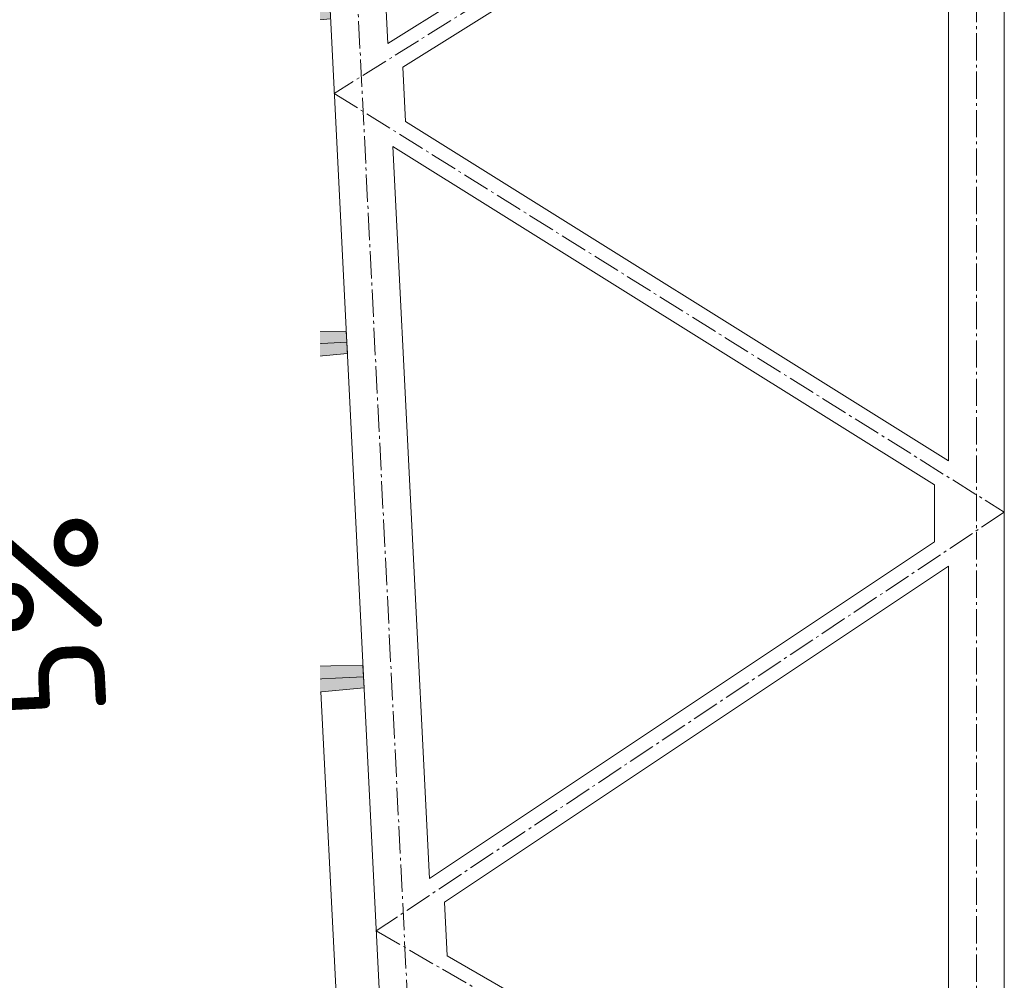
# Model space of a CAD drawing. Header units: millimetres. Extents: x -15830 to 4680139, y -28864 to 2281735.
# Tile 95 of 256: x 118347 to 121874, y 142406 to 145847. Entities that reach past the tile are written whole.
import ezdxf
from ezdxf import colors
from ezdxf.entities.mleader import LeaderData, LeaderLine
from ezdxf.enums import TextEntityAlignment as Align
from ezdxf.math import Vec2, Vec3

# ---------------------------------------------------------------- set-up
doc = ezdxf.new("R2010")
doc.units = ezdxf.units.MM
for name, pattern in [('AM_DIN_G_W050', [13.75, 9.75, -1.5, 1, -1.5]), ('CARKOVANA', [5, 3, -2]), ('DASHDOT', [25.4, 12.7, -6.35, 0, -6.35])]:
    doc.linetypes.add(name, pattern=pattern)
doc.layers.add('_____detaily', color=1, linetype='Continuous')
for name, color, linetype, lineweight in [('A99_N_kce-pohl', 1, 'Continuous', 9), ('A99_N_kce-rez-sil', 6, 'Continuous', 18), ('A99_N_kce-rez-ten', 4, 'Continuous', 9), ('A99_N_kce-rez-ten @ 200', 4, 'Continuous', 9), ('A99_N_koty-200-vysk', 6, 'Continuous', 9), ('A99_N_sraf', 252, 'Continuous', 0), ('A99_N_txt-popis-50', 240, 'Continuous', 9), ('A99_N_txt-popis-50 @ 200', 240, 'Continuous', 9), ('A99_N_txt-popis-50 @ 50', 240, 'Continuous', 9), ('A99_N_znaceni 200', 5, 'Continuous', 5), ('A99_S_kce-pohl', 7, 'Continuous', 5), ('A99_S_kce-rez-sil', 7, 'Continuous', 15), ('A99_S_kce-rez-ten', 7, 'Continuous', 9), ('A99_S_sraf', 252, 'Continuous', 9)]:
    doc.layers.add(name, color=color, linetype=linetype, lineweight=lineweight)
doc.styles.add('A99_popis', font='isocpeur.ttf')
doc.styles.add('ad_popis 100', font='isocpeur.ttf', dxfattribs={"height": 200})
doc.linetypes.add('IZOLACE', pattern='A,0.00254,-2.54,[134,ltypeshp.shx,S=2.54,R=0,X=-2.54,Y=0],-5.08,[134,ltypeshp.shx,S=2.54,R=180,X=2.54,Y=0],-2.54', length=10.16254)

# ---------------------------------------------------------------- blocks, each defined once
blk = doc.blocks.new('*U50')
at = {"color": 0}
blk.add_line((-0.005, -4.445), (-0.005, -22.145), dxfattribs=at)
at = {"color": 0, "linetype": 'ByBlock', "style": 'A99_popis', "width": 0.953108}
blk.add_attdef('SKLADBA', text='', height=3, rotation=0.0103, dxfattribs=at).set_placement((-2.863, -1.506), (2.855, -1.505), align=Align.FIT)
blk = doc.blocks.new('Befestiger_gross')
at = {"layer": '_____detaily', "linetype": 'Continuous', "lineweight": -2}
for p, q in [((0.5, 0.5), (0, 0)), ((0.5, 0.5), (0, 0)), ((0.5, -0.5), (0, 0)), ((0.5, -0.5), (0, 0)), ((2.1, 0.5), (0.5, 0.5)), ((2.1, 0.5), (0.5, 0.5)), ((0.6, 0.5), (0.6, 0.5)), ((0.6, 0.5), (0.6, 0.5)), ((0.6, 0.5), (0.6, 0.5)), ((0.6, 0.5), (0.6, 0.5)), ((1.7, -1), (2.3, 1)), ((2.3, 1), (2.1, 0.5)), ((2.3, 1), (2.5, 0.5)), ((2.3, 1), (2.5, 0.5)), ((3.3, 0.5), (2.5, 0.5)), ((3.3, 0.5), (2.5, 0.5)), ((2.9, -1), (3.5, 1)), ((3.5, 1), (3.3, 0.5)), ((3.5, 1), (3.7, 0.5)), ((3.5, 1), (3.7, 0.5)), ((4.5, 0.5), (3.7, 0.5)), ((4.5, 0.5), (3.7, 0.5)), ((4, -1), (4.7, 1)), ((4.5, 0.5), (4.7, 1)), ((4.7, 1), (4.8, 0.5)), ((4.7, 1), (4.8, 0.5)), ((5.7, 0.5), (4.8, 0.5)), ((5.7, 0.5), (4.8, 0.5)), ((5.2, -1), (5.9, 1)), ((5.7, 0.5), (5.9, 1)), ((5.9, 1), (6, 0.5)), ((5.9, 1), (6, 0.5)), ((6.9, 0.5), (6, 0.5)), ((6, 0.5), (6, 0.5)), ((6.9, 0.5), (6, 0.5)), ((6, 0.5), (6, 0.5)), ((6.4, -1), (7, 1)), ((6.9, 0.5), (7, 1)), ((7, 1), (7.2, 0.5)), ((7, 1), (7.2, 0.5)), ((8.1, 0.5), (7.2, 0.5)), ((8.1, 0.5), (7.2, 0.5)), ((7.6, -1), (8.2, 1)), ((8.1, 0.5), (8.2, 1)), ((8.2, 1), (8.4, 0.5)), ((8.2, 1), (8.4, 0.5)), ((9.3, 0.5), (8.4, 0.5)), ((9.3, 0.5), (8.4, 0.5)), ((8.8, -1), (9.4, 1)), ((9.3, 0.5), (9.4, 1)), ((9.4, 1), (9.6, 0.5)), ((9.4, 1), (9.6, 0.5)), ((10.5, 0.5), (9.6, 0.5)), ((10.5, 0.5), (9.6, 0.5)), ((10, -1), (10.6, 1)), ((10.6, 1), (10.5, 0.5)), ((10.6, 1), (10.8, 0.5)), ((10.6, 1), (10.8, 0.5)), ((11.6, 0.5), (10.8, 0.5)), ((11.6, 0.5), (10.8, 0.5)), ((11.2, -1), (11.8, 1)), ((11.8, 1), (11.6, 0.5)), ((11.8, 1), (12, 0.5)), ((11.8, 1), (12, 0.5)), ((12.8, 0.5), (12, 0.5)), ((12.8, 0.5), (12, 0.5)), ((12.4, -1), (13, 1)), ((13, 1), (12.8, 0.5)), ((13, 1), (13.1, 0.5)), ((13, 1), (13.1, 0.5)), ((14, 0.5), (13.1, 0.5)), ((14, 0.5), (13.1, 0.5)), ((13.5, -1), (14.2, 1)), ((14.2, 1), (14, 0.5)), ((14.2, 1), (14.3, 0.5)), ((14.2, 1), (14.3, 0.5)), ((15.2, 0.5), (14.3, 0.5)), ((14.3, 0.5), (14.3, 0.5)), ((15.2, 0.5), (14.3, 0.5)), ((14.3, 0.5), (14.3, 0.5)), ((14.7, -1), (15.4, 1)), ((15.4, 1), (15.2, 0.5)), ((15.4, 1), (15.5, 0.5)), ((15.4, 1), (15.5, 0.5)), ((16.4, 0.5), (15.5, 0.5)), ((16.4, 0.5), (15.5, 0.5)), ((15.9, -1), (16.5, 1)), ((16.5, 1), (16.4, 0.5)), ((16.5, 1), (16.7, 0.5)), ((16.5, 1), (16.7, 0.5)), ((17.6, 0.5), (16.7, 0.5)), ((17.6, 0.5), (16.7, 0.5)), ((17.1, -1), (17.7, 1)), ((17.7, 1), (17.6, 0.5)), ((17.7, 1), (17.9, 0.5)), ((17.7, 1), (17.9, 0.5)), ((18.8, 0.5), (17.9, 0.5)), ((18.8, 0.5), (17.9, 0.5)), ((18.3, -1), (18.9, 1)), ((18.9, 1), (18.8, 0.5)), ((18.9, 1), (19.1, 0.5)), ((18.9, 1), (19.1, 0.5)), ((19.9, 0.5), (19.1, 0.5)), ((19.9, 0.5), (19.1, 0.5)), ((19.5, -1), (20.1, 1.1)), ((20.1, 1.1), (19.9, 0.5)), ((20.1, 1.1), (20.3, 0.5)), ((20.1, 1.1), (20.3, 0.5)), ((21.1, 0.5), (20.3, 0.5)), ((20.3, 0.5), (20.3, 0.5)), ((21.1, 0.5), (20.3, 0.5)), ((20.3, 0.5), (20.3, 0.5)), ((20.7, -1), (21.3, 1.1)), ((21.3, 1.1), (21.1, 0.5)), ((21.3, 1.1), (21.5, 0.5)), ((21.3, 1.1), (21.5, 0.5)), ((22.3, 0.5), (21.5, 0.5)), ((22.3, 0.5), (21.5, 0.5)), ((21.8, -1), (22.5, 1.1)), ((22.5, 1.1), (22.3, 0.5)), ((22.5, 1.1), (22.6, 0.5)), ((22.5, 1.1), (22.6, 0.5)), ((23.5, 0.5), (22.6, 0.5)), ((23.5, 0.5), (22.6, 0.5)), ((23, -1), (23.7, 1.1)), ((23.7, 1.1), (23.5, 0.5)), ((23.7, 1.1), (23.8, 0.5)), ((23.7, 1.1), (23.8, 0.5)), ((24.7, 0.5), (23.8, 0.5)), ((24.7, 0.5), (23.8, 0.5)), ((24.2, -1), (24.9, 1.1)), ((24.9, 1.1), (24.7, 0.5)), ((24.9, 1.1), (25, 0.5)), ((24.9, 1.1), (25, 0.5)), ((25.9, 0.5), (25, 0.5)), ((25.9, 0.5), (25, 0.5)), ((25.4, -1), (26, 1.1)), ((26, 1.1), (25.9, 0.5)), ((26, 1.1), (26.2, 0.5)), ((26, 1.1), (26.2, 0.5)), ((27, 0.5), (26.2, 0.5)), ((27, 0.5), (26.2, 0.5)), ((26.5, -1), (27.2, 1)), ((27.2, 1), (27, 0.5)), ((27.2, 1), (27.3, 0.5)), ((27.2, 1), (27.3, 0.5)), ((28.2, 0.5), (27.3, 0.5)), ((28.2, 0.5), (27.3, 0.5)), ((27.7, -1), (28.4, 1)), ((28.4, 1), (28.2, 0.5)), ((28.4, 1), (28.5, 0.5)), ((28.4, 1), (28.5, 0.5)), ((29.4, 0.5), (28.5, 0.5)), ((28.5, 0.5), (28.5, 0.5)), ((29.4, 0.5), (28.5, 0.5)), ((28.5, 0.5), (28.5, 0.5)), ((28.9, -1), (29.6, 1)), ((29.6, 1), (29.4, 0.5)), ((29.6, 1), (29.7, 0.5)), ((29.6, 1), (29.7, 0.5)), ((30.6, 0.5), (29.7, 0.5)), ((30.6, 0.5), (29.7, 0.5)), ((30.1, -1), (30.7, 1)), ((30.7, 1), (30.6, 0.5)), ((30.7, 1), (30.9, 0.5)), ((30.7, 1), (30.9, 0.5)), ((31.8, 0.5), (30.9, 0.5)), ((31.8, 0.5), (30.9, 0.5)), ((31.3, -1), (31.9, 1)), ((31.9, 1), (31.8, 0.5)), ((31.9, 1), (32.1, 0.5)), ((31.9, 1), (32.1, 0.5)), ((33, 0.5), (32.1, 0.5)), ((33, 0.5), (32.1, 0.5)), ((32.5, -1), (33.1, 1)), ((33.1, 1), (33, 0.5)), ((33.1, 1), (33.3, 0.5)), ((33.1, 1), (33.3, 0.5)), ((34.1, 0.5), (33.3, 0.5)), ((34.1, 0.5), (33.3, 0.5)), ((33.7, -1), (34.3, 1)), ((34.3, 1), (34.1, 0.5)), ((34.3, 1), (34.5, 0.5)), ((34.3, 1), (34.5, 0.5)), ((36.5, 0.5), (34.5, 0.5)), ((36.5, 0.5), (34.5, 0.5)), ((36.5, 0.5), (37.3, 1.4)), ((36.5, 0.5), (37.3, 1.4)), ((37.3, -1.4), (37.3, 1.4)), ((37.3, -1.4), (37.3, 1.4)), ((1.5, -0.5), (0.5, -0.5)), ((1.5, -0.5), (0.5, -0.5)), ((1.5, -0.5), (1.7, -1)), ((1.5, -0.5), (1.7, -1)), ((1.7, -1), (1.8, -0.5)), ((2.7, -0.5), (1.8, -0.5)), ((2.7, -0.5), (1.8, -0.5)), ((2.7, -0.5), (2.9, -1)), ((2.7, -0.5), (2.9, -1)), ((2.9, -1), (3, -0.5)), ((3.9, -0.5), (3, -0.5)), ((3.9, -0.5), (3, -0.5)), ((3.9, -0.5), (4, -1)), ((3.9, -0.5), (4, -1)), ((4.2, -0.5), (4, -1)), ((5.1, -0.5), (4.2, -0.5)), ((5.1, -0.5), (4.2, -0.5)), ((5.1, -0.5), (5.2, -1)), ((5.1, -0.5), (5.2, -1)), ((5.4, -0.5), (5.2, -1)), ((6.3, -0.5), (5.4, -0.5)), ((6.3, -0.5), (5.4, -0.5)), ((6.3, -0.5), (6.4, -1)), ((6.3, -0.5), (6.4, -1)), ((6.6, -0.5), (6.4, -1)), ((7.4, -0.5), (6.6, -0.5)), ((7.4, -0.5), (6.6, -0.5)), ((7.4, -0.5), (7.6, -1)), ((7.4, -0.5), (7.6, -1)), ((7.8, -0.5), (7.6, -1)), ((8.6, -0.5), (7.8, -0.5)), ((8.6, -0.5), (7.8, -0.5)), ((8.6, -0.5), (8.8, -1)), ((8.6, -0.5), (8.8, -1)), ((8.9, -0.5), (8.8, -1)), ((9.8, -0.5), (8.9, -0.5)), ((9.8, -0.5), (8.9, -0.5)), ((9.8, -0.5), (10, -1)), ((9.8, -0.5), (10, -1)), ((10.1, -0.5), (10, -1)), ((11, -0.5), (10.1, -0.5)), ((11, -0.5), (10.1, -0.5)), ((11, -0.5), (11.2, -1)), ((11, -0.5), (11.2, -1)), ((11.3, -0.5), (11.2, -1)), ((12.2, -0.5), (11.3, -0.5)), ((12.2, -0.5), (11.3, -0.5)), ((12.2, -0.5), (12.3, -1)), ((12.2, -0.5), (12.3, -1)), ((12.5, -0.5), (12.3, -1)), ((13.4, -0.5), (12.5, -0.5)), ((13.4, -0.5), (12.5, -0.5)), ((13.4, -0.5), (13.5, -1)), ((13.4, -0.5), (13.5, -1)), ((13.7, -0.5), (13.5, -1)), ((14.6, -0.5), (13.7, -0.5)), ((14.6, -0.5), (13.7, -0.5)), ((14.6, -0.5), (14.7, -1)), ((14.6, -0.5), (14.7, -1)), ((14.9, -0.5), (14.7, -1)), ((15.7, -0.5), (14.9, -0.5)), ((15.7, -0.5), (14.9, -0.5)), ((15.7, -0.5), (15.9, -1)), ((15.7, -0.5), (15.9, -1)), ((16.1, -0.5), (15.9, -1)), ((16.9, -0.5), (16.1, -0.5)), ((16.9, -0.5), (16.1, -0.5)), ((16.9, -0.5), (17.1, -1)), ((16.9, -0.5), (17.1, -1)), ((17.2, -0.5), (17.1, -1)), ((18.1, -0.5), (17.2, -0.5)), ((18.1, -0.5), (17.2, -0.5)), ((18.1, -0.5), (18.3, -1)), ((18.1, -0.5), (18.3, -1)), ((18.4, -0.5), (18.3, -1)), ((19.3, -0.5), (18.4, -0.5)), ((19.3, -0.5), (18.4, -0.5)), ((19.3, -0.5), (19.5, -1)), ((19.3, -0.5), (19.5, -1)), ((19.6, -0.5), (19.5, -1)), ((20.5, -0.5), (19.6, -0.5)), ((20.5, -0.5), (19.6, -0.5)), ((20.5, -0.5), (20.7, -1)), ((20.5, -0.5), (20.7, -1)), ((20.8, -0.5), (20.7, -1)), ((21.7, -0.5), (20.8, -0.5)), ((21.7, -0.5), (20.8, -0.5)), ((21.7, -0.5), (21.8, -1)), ((21.7, -0.5), (21.8, -1)), ((22, -0.5), (21.8, -1)), ((22.9, -0.5), (22, -0.5)), ((22.9, -0.5), (22, -0.5)), ((22.9, -0.5), (23, -1)), ((22.9, -0.5), (23, -1)), ((23.2, -0.5), (23, -1)), ((24.1, -0.5), (23.2, -0.5)), ((24.1, -0.5), (23.2, -0.5)), ((24.1, -0.5), (24.2, -1)), ((24.1, -0.5), (24.2, -1)), ((24.4, -0.5), (24.2, -1)), ((25.3, -0.5), (24.4, -0.5)), ((25.3, -0.5), (24.4, -0.5)), ((25.3, -0.5), (25.4, -1)), ((25.3, -0.5), (25.4, -1)), ((25.6, -0.5), (25.4, -1)), ((26.4, -0.5), (25.6, -0.5)), ((26.4, -0.5), (25.6, -0.5)), ((26.4, -0.5), (26.5, -1)), ((26.4, -0.5), (26.5, -1)), ((26.7, -0.5), (26.5, -1)), ((27.6, -0.5), (26.7, -0.5)), ((27.6, -0.5), (26.7, -0.5)), ((27.6, -0.5), (27.7, -1)), ((27.6, -0.5), (27.7, -1)), ((27.9, -0.5), (27.7, -1)), ((28.8, -0.5), (27.9, -0.5)), ((28.8, -0.5), (27.9, -0.5)), ((28.8, -0.5), (28.9, -1)), ((28.8, -0.5), (28.9, -1)), ((29.1, -0.5), (28.9, -1)), ((30, -0.5), (29.1, -0.5)), ((30, -0.5), (29.1, -0.5)), ((30, -0.5), (30.1, -1)), ((30, -0.5), (30.1, -1)), ((30.3, -0.5), (30.1, -1)), ((31.1, -0.5), (30.3, -0.5)), ((31.1, -0.5), (30.3, -0.5)), ((31.1, -0.5), (31.3, -1)), ((31.1, -0.5), (31.3, -1)), ((31.5, -0.5), (31.3, -1)), ((32.3, -0.5), (31.5, -0.5)), ((32.3, -0.5), (31.5, -0.5)), ((32.3, -0.5), (32.5, -1)), ((32.3, -0.5), (32.5, -1)), ((32.6, -0.5), (32.5, -1)), ((33.5, -0.5), (32.6, -0.5)), ((33.5, -0.5), (32.6, -0.5)), ((33.5, -0.5), (33.7, -1)), ((33.5, -0.5), (33.7, -1)), ((33.8, -0.5), (33.7, -1)), ((36.5, -0.5), (33.8, -0.5)), ((36.5, -0.5), (33.8, -0.5)), ((36.5, -0.5), (37.3, -1.4)), ((36.5, -0.5), (37.3, -1.4))]:
    blk.add_line(p, q, dxfattribs=at)
blk = doc.blocks.new('*U926')
at = {"layer": 'A99_N_txt-popis-50 @ 50', "lineweight": 9}
ml = blk.add_multileader_mtext('Standard', dxfattribs=at)
ml.set_content('\\A1;{\\C256;odvodňovací systém \\Pbude součásti \\Pdodávky opláštění}', color=1, style='A99_popis')
ml.set_leader_properties(color=256, linetype='ByLayer', lineweight=-1)
ml.build(insert=Vec2(0, 0))
ml.multileader.update_dxf_attribs({"dogleg_length": 1, "arrow_head_size": 75, "scale": 50})
ctx = ml.context
ctx.base_point, ctx.scale, ctx.char_height, ctx.arrow_head_size, ctx.landing_gap_size, ctx.plane_origin, ctx.plane_x_axis, ctx.plane_y_axis = Vec3(118618.1, 91672), 50, 100, 75, 62.5, Vec3(122104.1, 85760.8), Vec3(0, 1), Vec3(-1, 0)
notes = []
notes.append((ctx, [(1, (1, 1, 0), (118618.1, 93153.3), (0, -1), 146.2, [(0, [(119864.3, 93153.3)], 0, [])])]))
ctx.mtext.insert, ctx.mtext.text_direction, ctx.mtext.rotation, ctx.mtext.width, ctx.mtext.defined_height, ctx.mtext.flow_direction = Vec3(118553.1, 91734.5), Vec3(0, 1), 1.570796, 1255, 15.9, 5
ctx.mtext.has_bg_fill, ctx.mtext.bg_color, ctx.mtext.bg_scale_factor, ctx.mtext.bg_transparency, ctx.mtext.use_window_bg_color = 1, -1073741824, 1, 0, 1
for ctx, leaders in notes:
    for number, flags, end, landing, length, lines in leaders:
        leader = LeaderData()
        leader.index, (leader.has_last_leader_line, leader.has_dogleg_vector, leader.attachment_direction) = number, flags
        leader.last_leader_point, leader.dogleg_vector, leader.dogleg_length = Vec3(end), Vec3(landing), length
        for number, points, colour, breaks in lines:
            line = LeaderLine()
            line.index, line.vertices, line.color, line.breaks = number, Vec3.list(points), colors.encode_raw_color(colour), breaks
            leader.lines.append(line)
        ctx.leaders.append(leader)
at = {"layer": 'A99_N_txt-popis-50 @ 200', "lineweight": 9}
ml = blk.add_multileader_mtext('Standard', dxfattribs=at)
ml.set_content('\\A1;{\\C256;odvodňovací systém \\Pbude součásti \\Pdodávky opláštění}', color=1, style='A99_popis')
ml.set_leader_properties(color=256, linetype='ByLayer', lineweight=-1)
ml.build(insert=Vec2(0, 0))
ml.multileader.update_dxf_attribs({"dogleg_length": 1, "arrow_head_size": 300, "scale": 200})
ctx = ml.context
ctx.base_point, ctx.scale, ctx.char_height, ctx.arrow_head_size, ctx.landing_gap_size, ctx.plane_origin, ctx.plane_x_axis, ctx.plane_y_axis = Vec3(117949, 82248.3), 200, 400, 300, 250, Vec3(122104.1, 85760.8), Vec3(0, 1), Vec3(-1, 0)
notes = []
notes.append((ctx, [(1, (1, 1, 0), (117949, 92478.3), (0, -1), 4890, [(0, [(119864.3, 93153.3)], 0, [])])]))
ctx.mtext.insert, ctx.mtext.text_direction, ctx.mtext.rotation, ctx.mtext.width, ctx.mtext.defined_height, ctx.mtext.flow_direction = Vec3(117689, 82498.3), Vec3(0, 1), 1.570796, 5020, 63.5, 5
ctx.mtext.has_bg_fill, ctx.mtext.bg_color, ctx.mtext.bg_scale_factor, ctx.mtext.bg_transparency, ctx.mtext.use_window_bg_color = 1, -1073741824, 1, 0, 1
for ctx, leaders in notes:
    for number, flags, end, landing, length, lines in leaders:
        leader = LeaderData()
        leader.index, (leader.has_last_leader_line, leader.has_dogleg_vector, leader.attachment_direction) = number, flags
        leader.last_leader_point, leader.dogleg_vector, leader.dogleg_length = Vec3(end), Vec3(landing), length
        for number, points, colour, breaks in lines:
            line = LeaderLine()
            line.index, line.vertices, line.color, line.breaks = number, Vec3.list(points), colors.encode_raw_color(colour), breaks
            leader.lines.append(line)
        ctx.leaders.append(leader)

msp = doc.modelspace()

# ---------------------------------------------------------------- hatches: boundary and pattern name
at = {"layer": 'A99_N_kce-rez-ten', "lineweight": 0, "transparency": 33554562}
h = msp.add_hatch(dxfattribs=at)
h.set_pattern_fill('ANSI31', color=1, scale=50)
h.set_pattern_definition([(135, (123068.95, 111398.5855), (-4.4194174, -4.4194174), [])])
h.paths.add_polyline_path([(118488.95, 145825.752), (118648.95, 145825.752), (118648.95, 145840.752), (118488.95, 145840.752)])
h = msp.add_hatch(dxfattribs=at)
h.set_pattern_fill('ANSI31', color=1, scale=50)
h.set_pattern_definition([(135, (123068.95, 111326.0855), (-4.4194174, -4.4194174), [])])
h.paths.add_polyline_path([(118508.95, 145730.752), (118508.95, 145825.752), (118488.95, 145825.752), (118488.95, 145738.252)])
at = {"layer": 'A99_N_kce-rez-ten', "lineweight": 0}
for points in [[(118637.95, 145808.251), (118637.95, 145793.251), (118638.95, 145793.251), (118638.95, 145808.251)], [(118469.667, 145800.752), (118469.667, 145785.752), (118470.667, 145785.752), (118470.667, 145800.752)], [(118511.95, 145800.752), (118511.95, 145785.752), (118510.95, 145785.752), (118510.95, 145800.752)]]:
    msp.add_hatch(color=1, dxfattribs=at).paths.add_polyline_path(points)
at = {"layer": 'A99_N_kce-rez-ten @ 200', "linetype": 'Continuous', "lineweight": 0}
h = msp.add_hatch(dxfattribs=at)
h.set_pattern_fill('HONEY', color=1, scale=0.25, style=2)
h.set_pattern_definition([(90, (-86071.0497, -904704.248), (-5.41265875, 9.375), [6.25, -12.5]), (210, (-86071.0497, -904704.248), (-5.412658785, -9.37499998), [6.25, -12.5]), (150, (-86071.0497, -904704.248), (-10.825317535, 2e-08), [-12.5, 6.25])])
h.paths.add_polyline_path([(118510.95, 145767.752), (118646.95, 145768.752), (118646.95, 145823.752), (118510.95, 145823.752)])
h = msp.add_hatch(dxfattribs=at)
h.set_pattern_fill('HONEY', color=1, scale=0.25, style=2)
h.set_pattern_definition([(90, (-86191.5497, -904730.248), (-5.41265875, 9.375), [6.25, -12.5]), (210, (-86191.5497, -904730.248), (-5.412658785, -9.37499998), [6.25, -12.5]), (150, (-86191.5497, -904730.248), (-10.825317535, 2e-08), [-12.5, 6.25])])
h.paths.add_polyline_path([(118472.45, 145769.752), (118472.45, 145799.752), (118397.45, 145799.752), (118397.45, 145773.752), (118454.95, 145773.252), (118454.95, 145769.752)])
at = {"layer": 'A99_N_sraf', "lineweight": 0, "transparency": 33554562}
h = msp.add_hatch(dxfattribs=at)
h.set_pattern_fill('HONEY', color=1, scale=75)
h.set_pattern_definition([(0, (-86071.05, 112283.252), (14.0625, 8.11898812), [9.375, -18.75]), (120, (-86071.05, 112283.252), (-14.06249997, 8.11898818), [9.375, -18.75]), (60, (-86071.05, 112283.252), (3e-08, 16.2379763), [-18.75, 9.375])])
h.paths.add_polyline_path([(118508.95, 145765.752), (118508.944, 145726.847), (118664.406, 145657.602), (118675.891, 145736.755), (118648.95, 145765.752)])
h = msp.add_hatch(dxfattribs=at)
h.set_pattern_fill('HONEY', color=1, scale=75)
h.set_pattern_definition([(272.86, (118990.93, 145436.099), (8.81053, -13.63988), [9.375, -18.75]), (32.86, (118990.93, 145436.099), (7.40722, 14.4501), [9.375, -18.75]), (332.86, (118990.93, 145436.099), (16.21775, 0.8102), [-18.75, 9.375])])
h.paths.add_polyline_path([(118988.231, 145490.127), (118982.167, 145611.497), (118885.428, 145625.533)])
at = {"layer": 'A99_S_sraf', "lineweight": 0, "transparency": 33554687}
h = msp.add_hatch(dxfattribs=at)
h.set_pattern_fill('ZELEZOBETON', color=256, scale=10)
h.set_pattern_definition([(135, (122783.95, 93373.25), (-35.35534, -35.35534), []), (135, (122783.95, 93387.394), (-35.35534, -35.35534), []), (135, (122783.95, 93415.68), (-49.497475, -21.213203), [20, -10, 0, -10])])
h.paths.add_polyline_path([(119508.531, 139885.385), (119569.478, 139888.43), (119707.001, 139895.3), (119758.22, 139897.859), (119756.222, 139937.809), (119526.012, 139936.321), (119471.126, 141034.951), (119700.341, 141056.414), (119696.349, 141136.315), (119466.137, 141134.826), (119411.252, 142233.456), (119640.367, 142254.91), (119636.372, 142334.819), (119406.262, 142333.331), (119351.377, 143431.961), (119580.442, 143453.411), (119576.447, 143533.324), (119346.387, 143531.837), (119291.502, 144630.467), (119520.716, 144651.93), (119516.521, 144731.829), (119286.512, 144730.342), (119231.627, 145828.972), (119460.592, 145850.412), (119458.594, 145890.373), (118649.855, 145849.97), (118654.345, 145760.082), (119219.136, 145678.161)])
at = {"layer": 'A99_S_sraf', "linetype": 'Continuous', "lineweight": 0, "ltscale": 2, "transparency": 33554562}
h = msp.add_hatch(dxfattribs=at)
h.set_pattern_fill('BETON-LEHKY', color=256, scale=10)
h.set_pattern_definition([(137.86, (119497.84, 121899.01), (-26.83778, -29.660305), []), (92.86, (119482.357, 121943.362), (-29.660305, 26.837778), [5, -51.56854]), (137.86, (119482.108, 121948.356), (-26.83778, -29.660305), [5, -35]), (182.86, (119478.4, 121951.71), (-26.837778, -29.660305), [5, -51.56854]), (227.86, (119473.406, 121951.46), (29.660305, -26.83778), [5, -35]), (92.86, (119470.3, 121942.76), (-29.660305, 26.837778), [5, -51.56854]), (137.86, (119474.01, 121939.405), (-26.83778, -29.660305), [5, -35]), (182.86, (119479.002, 121939.655), (-26.837778, -29.660305), [5, -51.56854]), (227.86, (119482.357, 121943.362), (29.660305, -26.83778), [5, -35]), (137.86, (119465.08, 121955.62), (-26.83778, -29.660305), [10, -30])])
h.paths.add_polyline_path([(119452.178, 139810.887), (119159.71, 145665.18), (119214.642, 145667.924), (119503.538, 139885.136), (119503.95, 139808.479)])

# ---------------------------------------------------------------- linework, layer by layer
at = {"layer": 'A99_N_kce-pohl', "lineweight": 5}
for points in [[(118488.95, 145842.752), (118488.95, 148583.252)], [(118548.95, 145673.252), (118578.95, 145673.252), (118578.95, 145663.252), (118533.95, 145658.252), (118473.95, 145718.252), (118473.95, 145763.252), (118443.95, 145763.252)]]:
    msp.add_lwpolyline(points, dxfattribs=at)
at = {"layer": 'A99_N_kce-pohl', "linetype": 'Continuous', "lineweight": 0}
msp.add_lwpolyline([(118664.406, 145657.602), (118508.944, 145726.847), (118508.95, 145765.752), (118648.95, 145765.752), (118675.891, 145736.755)], close=True, dxfattribs=at)
at = {"layer": 'A99_N_kce-pohl', "linetype": 'Continuous'}
for points in [[(118478.274, 145693.635), (118504.916, 145663.798), (118489.998, 145650.477), (118463.356, 145680.314)], [(118478.074, 145690.105), (118501.386, 145663.998), (118490.197, 145654.007), (118466.885, 145680.114)]]:
    msp.add_lwpolyline(points, close=True, dxfattribs=at)
for points in [[(118504.915, 145663.799), (118478.274, 145693.635)], [(118489.997, 145650.477), (118463.89, 145627.165)]]:
    msp.add_lwpolyline(points, dxfattribs=at)
at = {"layer": 'A99_N_kce-pohl'}
msp.add_lwpolyline([(118493.78, 145663.252), (118493.78, 133513.252)], dxfattribs=at)
at = {"layer": 'A99_N_kce-pohl', "lineweight": 0}
for points in [[(119143.537, 145588.083), (118664.406, 145657.602)], [(118990.93, 145436.099), (118982.167, 145611.497)]]:
    msp.add_lwpolyline(points, dxfattribs=at)
at = {"layer": 'A99_N_kce-pohl', "linetype": 'Continuous', "lineweight": 5}
for radius, start, end in [(4410, 137.907908, 222.092092), (4355, 137.904509, 221.569236)]:
    msp.add_arc((121736.45, 148583.252), radius, start, end, dxfattribs=at)
at = {"layer": 'A99_N_kce-rez-sil', "color": 1, "linetype": 'Continuous', "lineweight": 5}
for radius, start, end in [(4400, 137.907908, 222.092092), (4375, 137.906029, 222.093971)]:
    msp.add_arc((121736.45, 148583.252), radius, start, end, dxfattribs=at)
at = {"layer": 'A99_N_kce-rez-ten', "color": 1, "lineweight": 0}
for p, q in [((118468.305, 145797.625), (118468.667, 145801.252)), ((118469.667, 145801.252), (118468.667, 145801.252)), ((118469.667, 145801.252), (118468.667, 145801.252)), ((118469.667, 145785.252), (118469.667, 145801.252)), ((118511.95, 145801.252), (118512.95, 145801.252)), ((118511.95, 145785.252), (118511.95, 145801.252)), ((118511.95, 145801.252), (118512.95, 145801.252)), ((118513.312, 145797.625), (118512.95, 145801.252)), ((118632.652, 145804.336), (118632.653, 145797.251)), ((118635.797, 145805.124), (118633.44, 145805.123)), ((118635.721, 145802.762), (118633.44, 145802.762)), ((118635.797, 145802.762), (118633.44, 145802.762)), ((118636.589, 145805.794), (118636.089, 145805.794)), ((118636.089, 145805.794), (118636.089, 145795.794)), ((118636.589, 145805.124), (118636.95, 145808.751)), ((118636.589, 145805.794), (118636.589, 145795.794)), ((118636.589, 145805.124), (118636.589, 145796.464)), ((118637.95, 145808.751), (118636.95, 145808.751)), ((118637.95, 145808.751), (118636.95, 145808.751)), ((118637.95, 145792.751), (118637.95, 145808.751)), ((118637.95, 145808.251), (118637.95, 145793.251)), ((118638.95, 145808.251), (118637.95, 145808.251)), ((118638.95, 145793.251), (118638.95, 145808.251)), ((118686.234, 145803.901), (118638.95, 145803.901)), ((118686.65, 145797.601), (118685.539, 145803.901)), ((118687.169, 145798.501), (118686.059, 145803.001)), ((118686.819, 145803.001), (118686.059, 145803.001)), ((118686.819, 145803.001), (118687.339, 145803.901)), ((118687.93, 145798.501), (118686.819, 145803.001)), ((118688.45, 145797.601), (118687.339, 145803.901)), ((118687.859, 145803.001), (118687.339, 145803.901)), ((118688.969, 145798.501), (118687.859, 145803.001)), ((118688.619, 145803.001), (118687.859, 145803.001)), ((118688.619, 145803.001), (118689.139, 145803.901)), ((118689.73, 145798.501), (118688.619, 145803.001)), ((118690.25, 145797.601), (118689.139, 145803.901)), ((118689.659, 145803.001), (118689.139, 145803.901)), ((118690.769, 145798.501), (118689.659, 145803.001)), ((118690.419, 145803.001), (118689.659, 145803.001)), ((118690.419, 145803.001), (118690.939, 145803.901)), ((118691.53, 145798.501), (118690.419, 145803.001)), ((118692.05, 145797.601), (118690.939, 145803.901)), ((118691.459, 145803.001), (118690.939, 145803.901)), ((118692.569, 145798.501), (118691.459, 145803.001)), ((118692.219, 145803.001), (118691.459, 145803.001)), ((118692.219, 145803.001), (118692.739, 145803.901)), ((118693.33, 145798.501), (118692.219, 145803.001)), ((118693.85, 145797.601), (118692.739, 145803.901)), ((118693.259, 145803.001), (118692.739, 145803.901)), ((118694.369, 145798.501), (118693.259, 145803.001)), ((118694.019, 145803.001), (118693.259, 145803.001)), ((118694.019, 145803.001), (118694.539, 145803.901)), ((118695.13, 145798.501), (118694.019, 145803.001)), ((118695.65, 145797.601), (118694.539, 145803.901)), ((118695.059, 145803.001), (118694.539, 145803.901)), ((118696.169, 145798.501), (118695.059, 145803.001)), ((118695.819, 145803.001), (118695.059, 145803.001)), ((118695.819, 145803.001), (118696.339, 145803.901)), ((118696.93, 145798.501), (118695.819, 145803.001)), ((118697.45, 145797.601), (118696.339, 145803.901)), ((118696.859, 145803.001), (118696.339, 145803.901)), ((118697.969, 145798.501), (118696.859, 145803.001)), ((118697.619, 145803.001), (118696.859, 145803.001)), ((118697.619, 145803.001), (118697.969, 145803.607)), ((118697.969, 145801.583), (118697.619, 145803.001)), ((118697.969, 145798.501), (118697.969, 145803.607)), ((118698.667, 145802.814), (118697.969, 145803.001)), ((118698.667, 145798.688), (118698.667, 145802.814)), ((118464.369, 145796.837), (118464.369, 145789.752)), ((118467.513, 145797.625), (118465.156, 145797.624)), ((118467.437, 145795.263), (118465.156, 145795.263)), ((118467.513, 145795.263), (118465.156, 145795.263)), ((118467.513, 145791.326), (118465.156, 145791.326)), ((118467.513, 145788.965), (118465.156, 145788.964)), ((118468.305, 145798.295), (118467.805, 145798.295)), ((118467.805, 145798.295), (118467.805, 145788.295)), ((118468.305, 145788.295), (118467.805, 145788.295)), ((118468.305, 145798.295), (118468.305, 145788.295)), ((118468.305, 145797.625), (118468.305, 145788.965)), ((118468.667, 145785.252), (118468.305, 145788.965)), ((118469.667, 145785.252), (118468.667, 145785.252)), ((118469.667, 145785.252), (118468.667, 145785.252)), ((118469.667, 145800.752), (118469.667, 145785.752)), ((118470.667, 145800.752), (118469.667, 145800.752)), ((118469.667, 145785.752), (118470.667, 145785.752)), ((118470.667, 145785.752), (118469.667, 145785.752)), ((118470.667, 145785.752), (118470.667, 145800.752)), ((118508.95, 145796.402), (118470.667, 145796.402)), ((118508.95, 145790.102), (118470.667, 145790.102)), ((118510.949, 145785.752), (118511.95, 145785.752)), ((118510.95, 145785.752), (118510.95, 145800.752)), ((118510.95, 145800.752), (118511.95, 145800.752)), ((118511.95, 145785.752), (118510.95, 145785.752)), ((118511.95, 145800.752), (118511.95, 145785.752)), ((118511.95, 145785.252), (118512.95, 145785.252)), ((118511.95, 145785.252), (118512.95, 145785.252)), ((118512.95, 145785.252), (118513.311, 145788.965)), ((118513.312, 145798.295), (118513.311, 145788.295)), ((118513.312, 145797.625), (118513.311, 145788.965)), ((118513.311, 145788.295), (118513.811, 145788.295)), ((118513.312, 145798.295), (118513.812, 145798.295)), ((118513.812, 145798.295), (118513.811, 145788.295)), ((118514.104, 145797.625), (118516.461, 145797.624)), ((118514.104, 145795.263), (118516.461, 145795.263)), ((118514.104, 145791.326), (118516.461, 145791.326)), ((118514.104, 145788.965), (118516.461, 145788.964)), ((118514.18, 145795.263), (118516.461, 145795.263)), ((118517.236, 145795.502), (118517.755, 145796.402)), ((118518.346, 145791.002), (118517.236, 145795.502)), ((118517.248, 145796.837), (118517.248, 145789.752)), ((118518.346, 145791.002), (118517.558, 145791.002)), ((118518.866, 145790.102), (118517.755, 145796.402)), ((118518.275, 145795.502), (118517.755, 145796.402)), ((118519.386, 145791.002), (118518.275, 145795.502)), ((118519.036, 145795.502), (118518.275, 145795.502)), ((118518.866, 145790.102), (118518.346, 145791.002)), ((118518.866, 145790.102), (118519.386, 145791.002)), ((118519.036, 145795.502), (118519.555, 145796.402)), ((118520.146, 145791.002), (118519.036, 145795.502)), ((118520.146, 145791.002), (118519.358, 145791.002)), ((118520.666, 145790.102), (118519.555, 145796.402)), ((118520.075, 145795.502), (118519.555, 145796.402)), ((118521.186, 145791.002), (118520.075, 145795.502)), ((118520.836, 145795.502), (118520.075, 145795.502)), ((118520.666, 145790.102), (118520.146, 145791.002)), ((118520.666, 145790.102), (118521.186, 145791.002)), ((118520.836, 145795.502), (118521.355, 145796.402)), ((118521.946, 145791.002), (118520.836, 145795.502)), ((118521.946, 145791.002), (118521.158, 145791.002)), ((118522.466, 145790.102), (118521.355, 145796.402)), ((118521.875, 145795.502), (118521.355, 145796.402)), ((118522.986, 145791.002), (118521.875, 145795.502)), ((118522.636, 145795.502), (118521.875, 145795.502)), ((118522.466, 145790.102), (118521.946, 145791.002)), ((118522.466, 145790.102), (118522.986, 145791.002)), ((118522.636, 145795.502), (118523.155, 145796.402)), ((118523.746, 145791.002), (118522.636, 145795.502)), ((118523.746, 145791.002), (118522.958, 145791.002)), ((118524.266, 145790.102), (118523.155, 145796.402)), ((118523.675, 145795.502), (118523.155, 145796.402)), ((118524.786, 145791.002), (118523.675, 145795.502)), ((118524.436, 145795.502), (118523.675, 145795.502)), ((118524.266, 145790.102), (118523.746, 145791.002)), ((118524.266, 145790.102), (118524.786, 145791.002)), ((118524.436, 145795.502), (118524.955, 145796.402)), ((118525.546, 145791.002), (118524.436, 145795.502)), ((118525.546, 145791.002), (118524.758, 145791.002)), ((118526.066, 145790.102), (118524.955, 145796.402)), ((118525.475, 145795.502), (118524.955, 145796.402)), ((118526.586, 145791.002), (118525.475, 145795.502)), ((118526.236, 145795.502), (118525.475, 145795.502)), ((118526.066, 145790.102), (118525.546, 145791.002)), ((118526.066, 145790.102), (118526.586, 145791.002)), ((118526.236, 145795.502), (118526.755, 145796.402)), ((118527.346, 145791.002), (118526.236, 145795.502)), ((118527.346, 145791.002), (118526.558, 145791.002)), ((118527.866, 145790.102), (118526.755, 145796.402)), ((118527.275, 145795.502), (118526.755, 145796.402)), ((118528.386, 145791.002), (118527.275, 145795.502)), ((118528.036, 145795.502), (118527.275, 145795.502)), ((118527.866, 145790.102), (118527.346, 145791.002)), ((118527.866, 145790.102), (118528.386, 145791.002)), ((118528.036, 145795.502), (118528.555, 145796.402)), ((118529.146, 145791.002), (118528.036, 145795.502)), ((118529.146, 145791.002), (118528.358, 145791.002)), ((118529.666, 145790.102), (118528.555, 145796.402)), ((118529.075, 145795.502), (118528.555, 145796.402)), ((118530.186, 145791.002), (118529.075, 145795.502)), ((118529.836, 145795.502), (118529.075, 145795.502)), ((118529.666, 145790.102), (118529.146, 145791.002)), ((118529.666, 145790.102), (118530.186, 145791.002)), ((118529.836, 145795.502), (118530.186, 145796.108)), ((118530.186, 145794.084), (118529.836, 145795.502)), ((118530.186, 145791.002), (118530.186, 145796.108)), ((118530.883, 145795.315), (118530.186, 145795.502)), ((118530.186, 145791.002), (118530.883, 145791.189)), ((118530.883, 145791.189), (118530.883, 145795.315)), ((118635.797, 145798.825), (118633.44, 145798.825)), ((118635.797, 145796.464), (118633.44, 145796.463)), ((118636.589, 145795.794), (118636.089, 145795.794)), ((118636.95, 145792.751), (118636.589, 145796.464)), ((118637.95, 145792.751), (118636.95, 145792.751)), ((118637.95, 145792.751), (118636.95, 145792.751)), ((118637.95, 145793.251), (118638.95, 145793.251)), ((118638.951, 145793.251), (118637.95, 145793.251)), ((118686.234, 145797.601), (118638.95, 145797.601)), ((118686.65, 145797.601), (118686.13, 145798.501)), ((118686.65, 145797.601), (118687.169, 145798.501)), ((118687.93, 145798.501), (118687.142, 145798.501)), ((118688.45, 145797.601), (118687.93, 145798.501)), ((118688.45, 145797.601), (118688.969, 145798.501)), ((118689.73, 145798.501), (118688.942, 145798.501)), ((118690.25, 145797.601), (118689.73, 145798.501)), ((118690.25, 145797.601), (118690.769, 145798.501)), ((118691.53, 145798.501), (118690.742, 145798.501)), ((118692.05, 145797.601), (118691.53, 145798.501)), ((118692.05, 145797.601), (118692.569, 145798.501)), ((118693.33, 145798.501), (118692.542, 145798.501)), ((118693.85, 145797.601), (118693.33, 145798.501)), ((118693.85, 145797.601), (118694.369, 145798.501)), ((118695.13, 145798.501), (118694.342, 145798.501)), ((118695.65, 145797.601), (118695.13, 145798.501)), ((118695.65, 145797.601), (118696.169, 145798.501)), ((118696.93, 145798.501), (118696.142, 145798.501)), ((118697.45, 145797.601), (118696.93, 145798.501)), ((118697.45, 145797.601), (118697.969, 145798.501)), ((118697.969, 145798.501), (118698.667, 145798.688))]:
    msp.add_line(p, q, dxfattribs=at)
at = {"layer": 'A99_N_kce-rez-ten', "color": 1, "linetype": 'Continuous', "lineweight": 0}
for points in [[(118476.45, 145765.752), (118476.45, 145760.752), (118478.95, 145760.752), (118478.95, 145840.752), (118488.95, 145840.752), (118488.95, 145842.752), (118476.45, 145842.752), (118476.45, 145765.752)], [(118648.95, 145840.752), (118488.95, 145840.752), (118488.95, 145825.752), (118648.95, 145825.752)], [(118508.95, 145730.252), (118508.95, 145825.752), (118488.95, 145825.752), (118488.95, 145738.752)], [(118530.95, 145825.752), (118508.95, 145825.752), (118508.95, 145765.752), (118648.95, 145765.752), (118648.95, 145825.752), (118626.95, 145825.752), (118626.95, 145823.752), (118646.95, 145823.752), (118646.95, 145767.752), (118510.95, 145767.752), (118510.95, 145823.752), (118530.95, 145823.752)], [(118472.45, 145769.752), (118472.45, 145799.752), (118397.45, 145799.752), (118397.45, 145769.752)], [(118454.95, 145769.752), (118454.95, 145773.252), (118397.45, 145773.252), (118397.45, 145769.752)]]:
    msp.add_lwpolyline(points, close=True, dxfattribs=at)
at = {"layer": 'A99_N_kce-rez-ten', "linetype": 'CARKOVANA', "lineweight": 0, "ltscale": 15, "const_width": 5}
for points in [[(119621.45, 139583.252), (119621.45, 139723.509, 0.40066503), (119609.531, 139735.996), (119292.333, 139750.749, -0.38625393), (119266.145, 139776.847), (118980.856, 145487.438), (118881.311, 145618.552), (118662.302, 145650.328), (118481.45, 145730.882), (118481.45, 145840.752)], [(119626.45, 139583.252), (119626.45, 139723.509, 0.40066503), (119609.763, 139740.99), (119292.565, 139755.744, -0.38625393), (119271.139, 139777.097), (118985.772, 145489.231), (118884.056, 145623.206), (118663.705, 145655.177), (118486.45, 145734.129), (118486.45, 145840.752)]]:
    msp.add_lwpolyline(points, format="xyb", dxfattribs=at)
at = {"layer": 'A99_N_kce-rez-ten', "linetype": 'Continuous', "lineweight": 0}
for points in [[(118478.95, 145840.752), (118478.95, 145729.259), (118661.601, 145647.904), (118879.939, 145616.225), (118978.397, 145486.542), (119261.655, 139816.628)], [(118483.95, 145840.752), (118483.95, 145732.506), (118663.004, 145652.753), (118882.683, 145620.879), (118983.314, 145488.334), (119266.648, 139816.877)], [(118488.95, 145840.752), (118488.95, 145735.752), (118664.406, 145657.602), (118885.428, 145625.533), (118988.231, 145490.127), (119271.642, 139817.127)]]:
    msp.add_lwpolyline(points, dxfattribs=at)
at = {"layer": 'A99_N_kce-rez-ten', "linetype": 'Continuous', "lineweight": 0, "ltscale": 0.5}
for points in [[(119618.95, 139583.252), (119618.95, 139723.509, 0.40066503), (119609.415, 139733.498), (119292.217, 139748.252, -0.38625393), (119263.648, 139776.722), (118978.397, 145486.542), (118879.939, 145616.225), (118661.601, 145647.904), (118478.95, 145729.259), (118478.95, 145840.752)], [(119623.95, 139583.252), (119623.95, 139723.509, 0.40066503), (119609.647, 139738.493), (119292.449, 139753.246, -0.38625393), (119268.642, 139776.972), (118983.314, 145488.334), (118882.683, 145620.879), (118663.004, 145652.753), (118483.95, 145732.506), (118483.95, 145840.752)], [(119628.95, 139583.252), (119628.95, 139723.509, 0.40066503), (119609.88, 139743.487), (119292.682, 139758.241, -0.38625393), (119273.636, 139777.221), (118988.231, 145490.127), (118885.428, 145625.533), (118664.406, 145657.602), (118488.95, 145735.752), (118488.95, 145840.752)]]:
    msp.add_lwpolyline(points, format="xyb", dxfattribs=at)
at = {"layer": 'A99_N_kce-rez-ten', "color": 1, "linetype": 'DASHDOT', "lineweight": 0, "ltscale": 0.25}
for points in [[(118519.45, 145816.752), (118519.45, 145846.252)], [(118636.95, 145816.252), (118636.95, 145843.752)], [(118439.95, 145756.752), (118439.95, 145776.252)], [(118711.45, 145800.751), (118626.45, 145800.752)]]:
    msp.add_lwpolyline(points, dxfattribs=at)
at = {"layer": 'A99_N_kce-rez-ten', "color": 1, "linetype": 'Continuous', "lineweight": 0}
msp.add_lwpolyline([(118426.45, 145765.752), (118426.45, 145769.752), (118472.45, 145769.752), (118472.45, 145815.752), (118476.45, 145815.752)], dxfattribs=at)
msp.add_lwpolyline([(118476.45, 145814.259), (118476.45, 145768.752, -0.41421356), (118473.45, 145765.752), (118426.45, 145765.752)], format="xyb", dxfattribs=at)
at = {"layer": 'A99_N_kce-rez-ten', "color": 1, "lineweight": 0}
for points in [[(118653.95, 145805.751), (118701.45, 145805.751), (118701.45, 145800.751)], [(118653.95, 145795.751), (118701.45, 145795.751), (118701.45, 145800.751)]]:
    msp.add_lwpolyline(points, dxfattribs=at)
at = {"layer": 'A99_N_kce-rez-ten', "lineweight": 0}
msp.add_lwpolyline([(119354.828, 139755.35), (119062.852, 145599.79)], dxfattribs=at)
at = {"layer": 'A99_N_kce-rez-ten', "color": 1, "linetype": 'Continuous', "lineweight": 0}
msp.add_circle((118395.95, 145771.752), 1.5, dxfattribs=at)
at = {"layer": 'A99_N_kce-rez-ten', "color": 1, "lineweight": 0}
for centre, start, end in [((118633.44, 145804.336), 90.003317, 180.003317), ((118633.44, 145803.549), 180.003317, 270.003317), ((118633.44, 145801.974), 90.003317, 180.003317), ((118465.156, 145796.837), 90.003317, 180.003317), ((118465.156, 145796.05), 180.003317, 270.003317), ((118465.156, 145794.475), 90.003317, 180.003317), ((118465.156, 145792.113), 180.003317, 270.003317), ((118465.156, 145790.539), 90.003317, 180.003317), ((118465.156, 145789.752), 180.003317, 270.003317), ((118516.461, 145796.837), 359.996683, 89.996683), ((118516.461, 145796.05), 269.996683, 359.996683), ((118516.461, 145794.475), 359.996683, 89.996683), ((118516.461, 145792.113), 269.996683, 359.996683), ((118516.461, 145790.539), 359.996683, 89.996683), ((118516.461, 145789.752), 269.996683, 359.996683), ((118633.44, 145799.613), 180.003317, 270.003317), ((118633.44, 145798.038), 90.003317, 180.003317), ((118633.44, 145797.251), 180.003317, 270.003317)]:
    msp.add_arc(centre, 0.787, start, end, dxfattribs=at)
at = {"layer": 'A99_N_kce-rez-ten', "color": 1, "lineweight": 0, "extrusion": (0, 0, -1)}
for centre, start_param, end_param in [((118635.797, 145805.916), 3.70014138, 4.07773736), ((118635.797, 145803.554), 3.70014138, 4.07773736), ((118635.797, 145801.97), 0.93614471, 1.31374068), ((118467.513, 145798.417), 3.70014138, 4.07773736), ((118467.513, 145796.055), 3.70014138, 4.07773736), ((118467.513, 145794.471), 0.93614471, 1.31374068), ((118467.513, 145792.118), 3.70014138, 4.07773736), ((118467.513, 145790.534), 0.93614471, 1.31374068), ((118467.513, 145788.173), 0.93614471, 1.31374068), ((118635.797, 145799.617), 3.70014138, 4.07773736), ((118635.797, 145798.033), 0.93614471, 1.31374068), ((118635.797, 145795.672), 0.93614471, 1.31374068)]:
    msp.add_ellipse(centre, major_axis=(-0.638, 0.47), ratio=1, start_param=start_param, end_param=end_param, dxfattribs=at)
at = {"layer": 'A99_N_kce-rez-ten', "color": 1, "lineweight": 0}
for centre, start_param, end_param in [((118514.104, 145798.417), 3.70014138, 4.07773736), ((118514.104, 145796.055), 3.70014138, 4.07773736), ((118514.104, 145794.471), 0.93614471, 1.31374068), ((118514.104, 145792.118), 3.70014138, 4.07773736), ((118514.104, 145790.534), 0.93614471, 1.31374068), ((118514.103, 145788.173), 0.93614471, 1.31374068)]:
    msp.add_ellipse(centre, major_axis=(0.638, 0.47), ratio=1, start_param=start_param, end_param=end_param, dxfattribs=at)
at = {"layer": 'A99_N_koty-200-vysk'}
for points in [[(118818.46, 142407.748), (118718.669, 144405.257)], [(118818.46, 142407.748), (118701.121, 142752.323)], [(118818.46, 142407.748), (118701.121, 142752.323)], [(118818.46, 142407.748), (118900.872, 142762.302)], [(118818.46, 142407.748), (118900.872, 142762.302)]]:
    msp.add_lwpolyline(points, dxfattribs=at)
at = {"layer": 'A99_N_sraf', "color": 1, "linetype": 'IZOLACE', "ltscale": 3.8}
for points in [[(119141.503, 145628.797), (118670.15, 145697.187)], [(119315.371, 139757.186), (119022.51, 145605.643)], [(119394.971, 139753.483), (119103.194, 145593.937)]]:
    msp.add_lwpolyline(points, dxfattribs=at)
at = {"layer": 'A99_N_znaceni 200', "lineweight": 5}
msp.add_lwpolyline([(117830.413, 145760.752), (118481.45, 145760.752)], dxfattribs=at)
at = {"layer": 'A99_S_kce-pohl', "color": 253, "linetype": 'AM_DIN_G_W050', "lineweight": 0, "ltscale": 10}
for points in [[(119423.826, 148588.246), (119873.826, 139588.246)], [(121773.95, 140888.598), (121773.95, 140888.598), (121773.95, 148583.252)], [(121873.95, 147083.252), (119473.95, 145583.252)], [(119473.95, 145583.252), (121873.95, 144083.252), (119623.95, 142583.252), (121873.95, 141283.252)]]:
    msp.add_lwpolyline(points, dxfattribs=at)
at = {"layer": 'A99_S_kce-pohl', "lineweight": 5}
for points in [[(119323.95, 148583.252), (119773.95, 139583.252)], [(121873.95, 148583.252), (121873.95, 140888.598)], [(119534.457, 148378.119), (119665.273, 145761.791)], [(121623.95, 146985.964), (119665.273, 145761.791)], [(121673.95, 146899.29), (119719.536, 145677.781)], [(121673.95, 146899.29), (121673.95, 144267.214)], [(119719.536, 145677.781), (119729.294, 145482.625)], [(119729.294, 145482.625), (121673.95, 144267.214)], [(119683.703, 145393.194), (119814.833, 142770.6)], [(119683.703, 145393.194), (121623.95, 144180.54)], [(121623.95, 144180.54), (121623.95, 143976.678)], [(121623.95, 143976.678), (119814.833, 142770.6)], [(121673.95, 143889.826), (119869.096, 142686.59)], [(121673.95, 143889.826), (121673.95, 141456.553)], [(119869.096, 142686.59), (119878.736, 142493.788)], [(119878.736, 142493.788), (121673.95, 141456.553)]]:
    msp.add_lwpolyline(points, dxfattribs=at)
at = {"layer": 'A99_S_kce-rez-sil', "lineweight": 13}
for points in [[(119518.721, 144691.88), (119516.725, 144731.831), (119286.512, 144730.342), (119231.627, 145828.972), (119460.842, 145850.435), (119458.846, 145890.386), (119209.157, 145877.912)], [(119518.721, 144691.88), (119520.716, 144651.93), (119291.502, 144630.467), (119346.387, 143531.837), (119576.6, 143533.325), (119578.595, 143493.375), (119578.595, 143493.375)], [(119638.47, 142294.87), (119636.474, 142334.82), (119406.262, 142333.331), (119351.377, 143431.961), (119580.591, 143453.425), (119578.595, 143493.375), (119578.595, 143493.375)]]:
    msp.add_lwpolyline(points, dxfattribs=at)
at = {"layer": 'A99_S_kce-rez-ten', "lineweight": 0}
for points in [[(119518.721, 144691.88), (119269.032, 144679.406), (119209.157, 145877.912), (119458.846, 145890.386), (119460.842, 145850.435), (119231.627, 145828.972), (119286.512, 144730.342), (119516.725, 144731.831)], [(119578.595, 143493.375), (119328.907, 143480.901), (119269.032, 144679.406), (119518.721, 144691.88), (119520.716, 144651.93), (119291.502, 144630.467), (119346.387, 143531.837), (119576.6, 143533.325)], [(119638.47, 142294.87), (119388.782, 142282.396), (119328.907, 143480.901), (119578.595, 143493.375), (119580.591, 143453.425), (119351.377, 143431.961), (119406.262, 142333.331), (119636.474, 142334.82)]]:
    msp.add_lwpolyline(points, close=True, dxfattribs=at)
at = {"layer": 'A99_S_kce-rez-ten', "lineweight": 5}
for points in [[(119361.582, 144730.827), (119306.371, 145835.971)], [(119366.246, 144637.466), (119421.456, 143532.322)], [(119481.331, 142333.817), (119426.121, 143438.96)]]:
    msp.add_lwpolyline(points, dxfattribs=at)
at = {"layer": 'A99_S_kce-rez-ten', "linetype": 'CARKOVANA', "lineweight": 0, "ltscale": 15}
for points, const_width in [([(119442.61, 139801.992), (119149.078, 145678.218), (118658.95, 145749.403)], 20), ([(119159.318, 145684.295), (119215.747, 145676.111)], 5)]:
    msp.add_lwpolyline(points, dxfattribs=dict(at, const_width=const_width))
at = {"layer": 'A99_S_kce-rez-ten', "lineweight": 0}
for points in [[(119508.531, 139885.385), (119219.136, 145678.161), (118652.88, 145760.295)], [(119452.598, 139802.491), (119158.624, 145686.927), (118658.95, 145759.423)], [(119432.623, 139801.493), (119139.469, 145669.496), (118658.95, 145739.213)], [(119159.758, 145686.774), (119158.879, 145681.817), (119218.419, 145673.213)], [(119503.538, 139885.136), (119214.03, 145679.647)]]:
    msp.add_lwpolyline(points, dxfattribs=at)
at = {"layer": 'A99_S_kce-rez-ten', "linetype": 'CARKOVANA', "ltscale": 15, "const_width": 5}
msp.add_lwpolyline([(119506.034, 139885.26), (119216.596, 145678.024)], dxfattribs=at)

# ---------------------------------------------------------------- block references
at = {"layer": 'A99_N_kce-rez-ten', "color": 1, "linetype": 'Continuous', "lineweight": 0, "xscale": -0.61875, "yscale": 0.61875, "zscale": 0.61875, "rotation": 269.9999999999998}
for p in [(118519.45, 145818.252), (118636.951, 145818.193)]:
    msp.add_blockref('Befestiger_gross', p, dxfattribs=at)
at = {"layer": 'A99_N_znaceni 200', "lineweight": 5, "xscale": 133.3, "yscale": 133.3, "zscale": 133.3, "rotation": 89.99999999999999}
msp.add_blockref('*U50', (116341.689, 144849.253), dxfattribs=at)

# ---------------------------------------------------------------- texts
at = {"layer": 'A99_N_koty-200-vysk', "insert": (118259.898, 143334.195), "char_height": 400, "attachment_point": 1, "rotation": 92.86, "style": 'ad_popis 100'}
msp.add_mtext_dynamic_manual_height_columns('5%', width=70, gutter_width=1000, heights=[0], dxfattribs=at)
msp.add_mtext_dynamic_manual_height_columns('5%', width=70, gutter_width=1000, heights=[0], dxfattribs=at)

# ---------------------------------------------------------------- next in the draw order: block references
at = {"layer": 'A99_N_txt-popis-50'}
msp.add_blockref('*U926', (0, 0), dxfattribs=at)

doc.saveas('drawing.dxf')
